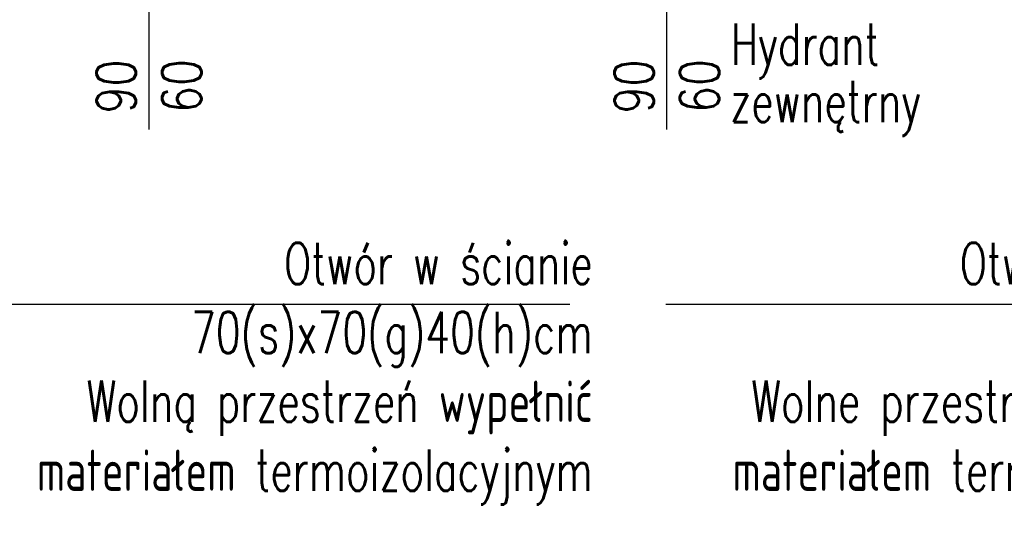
# Model space of a CAD drawing. Header units: millimetres. Extents: x 31969 to 285678, y -69766 to -1123.
# Tile 31 of 102: x 142272 to 142723, y -10908 to -10680. Entities that reach past the tile are written whole.
import ezdxf
from ezdxf.enums import TextEntityAlignment as Align

# ---------------------------------------------------------------- set-up
doc = ezdxf.new("R2010")
doc.units = ezdxf.units.MM
doc.layers.add('a-opis 1', color=3, linetype='Continuous')
doc.layers.add('a-opis stolarki 1', color=3, linetype='Continuous')
doc.styles.add('RS01507', font='romans.shx', dxfattribs={"width": 0.7, "height": 0.15})
doc.styles.add('WYMIAR', font='romans.shx', dxfattribs={"width": 0.8})

msp = doc.modelspace()

# ---------------------------------------------------------------- linework, layer by layer
at = {"layer": 'a-opis 1', "ltscale": 40}
for p, q in [((142523.6064649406, -10810.53467165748), (142255.7487247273, -10810.53467165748)), ((142849.1961282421, -10810.53467165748), (142567.6628459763, -10810.53467165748))]:
    msp.add_line(p, q, dxfattribs=at)
at = {"layer": 'a-opis stolarki 1'}
for p, q in [((142331.0717196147, -10730.52524394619), (142331.0717196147, -10593.40270311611)), ((142568.0717196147, -10730.52524394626), (142568.0717196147, -10593.40270311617))]:
    msp.add_line(p, q, dxfattribs=at)

# ---------------------------------------------------------------- texts
at = {"layer": 'a-opis 1', "ltscale": 40, "style": 'RS01507', "width": 0.7}
for s, p in [('Hydrant', (142597.3553144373, -10691.43045690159)), ('zewnętrny', (142597.0877189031, -10717.63616485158))]:
    msp.add_text(s, height=18.91253202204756, dxfattribs=at).set_placement(p, align=Align.MIDDLE_LEFT)
at = {"layer": 'a-opis 1', "ltscale": 40, "char_height": 18.91253202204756, "attachment_point": 9, "style": 'RS01507'}
for s, insert in [('\\pt94.563;Otwór w ścianie \\P70(s)x70(g)40(h)cm\\PWolną przestrzeń wypełnić materiałem termoizolacyjnym', (142534.1377323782, -10902.06715045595)), ('\\pt94.563;Otwory w ścianie \\Pdn 36,5cm\\PWolne przestrzenie wypełnić materiałem termoizolacyjnym', (142852.4970974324, -10902.06715045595))]:
    msp.add_mtext_dynamic_manual_height_columns(s, width=287.5639764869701, gutter_width=12.5, heights=[0], dxfattribs=dict(at, insert=insert))
at = {"layer": 'a-opis stolarki 1', "char_height": 18, "width": 35.84375934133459, "attachment_point": 7, "rotation": 89.99999999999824, "style": 'WYMIAR'}
for insert in [(142355.0547939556, -10727.40628356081), (142592.0547939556, -10727.40628356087)]:
    msp.add_mtext('{\\W0.995659; }\\P{\\W0.34804; }90\\P{\\W0.367088; }60', dxfattribs=dict(at, insert=insert))

doc.saveas('drawing.dxf')
